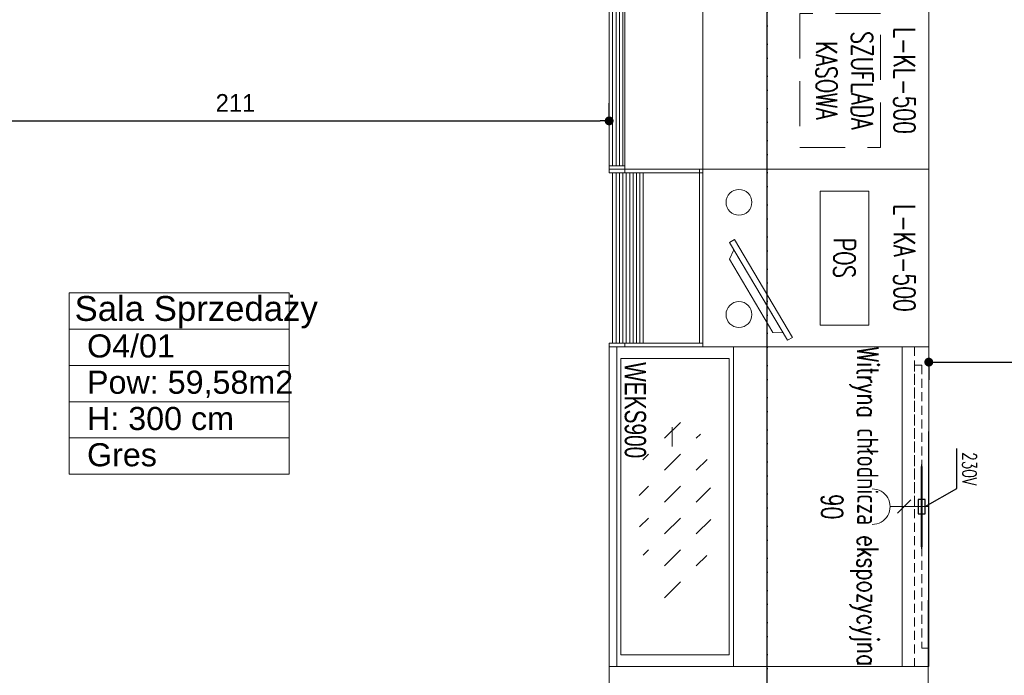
# Model space of a CAD drawing. Header units: metres. Extents: x 5541655 to 5610276, y 5589641 to 5627879.
# Tile 12 of 69: x 5604957 to 5605512, y 5624212 to 5624581. Entities that reach past the tile are written whole.
import ezdxf

# ---------------------------------------------------------------- set-up
doc = ezdxf.new("R2010")
doc.units = ezdxf.units.M
doc.header["$MEASUREMENT"] = 0
for name, pattern in [('ACAD_ISO10W100', [18, 12, -3, 0, -3]), ('DASHED', [19.05, 12.7, -6.35]), ('HIDDEN2', [4.7625, 3.175, -1.5875])]:
    doc.linetypes.add(name, pattern=pattern)
doc.layers.get('0').update_dxf_attribs({"linetype": 'CONTINUOUS', "lineweight": 18})
doc.layers.get('Defpoints').update_dxf_attribs({"linetype": 'CONTINUOUS'})
doc.layers.add('2D- Siatka Modularna', color=7, linetype='ACAD_ISO10W100')
doc.layers.add('Indeksy_urządzeń_gastronomicznych', color=242, linetype='CONTINUOUS')
for name, color, linetype, lineweight in [('2d_2_WYPOSAŻENIE MEBLE', 126, 'CONTINUOUS', 9), ('CHLODNICTWO', 94, 'CONTINUOUS', 20), ('Instalacje elektryczne', 1, 'CONTINUOUS', 20), ('MEBLE PKN', 150, 'CONTINUOUS', 20), ('URZADZENIA GASTRO', 242, 'CONTINUOUS', 20), ('WYMIARY WEW', 251, 'CONTINUOUS', 13)]:
    doc.layers.add(name, color=color, linetype=linetype, lineweight=lineweight)
doc.layers.add('powierzchnie', color=7, linetype='CONTINUOUS', true_color=0xe090c4)
doc.styles.add('GENERATED_STYLE_2', font='arial.ttf')
doc.styles.add('JACEK_07', font='SIMPLEX.SHX', dxfattribs={"width": 0.7})
doc.styles.add('PL_D50', font='GOTHIC.TTF', dxfattribs={"height": 10})
doc.styles.add('RomanS', font='romans.shx')
doc.dimstyles.new('PLANCO D50', dxfattribs={"dimscale": 0.5, "dimtxt": 10, "dimasz": 5, "dimexe": 10, "dimexo": 15, "dimgap": 5, "dimtad": 1, "dimdec": 0, "dimrnd": 0.5, "dimzin": 12, "dimtxsty": 'PL_D50', "dimblk": 'DOT', "dimcen": 1.25, "dimadec": 0, "dimazin": 0, "dimtfac": 1, "dimtdec": 0, "dimtmove": 1, "dimatfit": 3, "dimldrblk": 'DOT', "dimfxl": 10, "dimfxlon": 1, "dimarcsym": 0})

# ---------------------------------------------------------------- blocks, each defined once
blk = doc.blocks.new('gn-230')
at = {"layer": 'Instalacje elektryczne'}
for p, q in [((-4, 0), (-19.8, 0)), ((-15.65, -3.75), (-8.15, 3.75))]:
    blk.add_line(p, q, dxfattribs=at)
at = {"layer": 'Instalacje elektryczne', "lineweight": 30}
blk.add_lwpolyline([(-4, -4), (0, -4), (0, 4), (-4, 4)], close=True, dxfattribs=at)
at = {"layer": 'Instalacje elektryczne'}
blk.add_arc((-29.8, 0), 10, 270, 90, dxfattribs=at)
blk = doc.blocks.new('230v')
at = {"color": 1}
blk.add_lwpolyline([(1566.05, 8645.9), (1560.91, 8654.8), (1549.63, 8654.8)], dxfattribs=at)
at = {"color": 1, "xscale": 0.5, "yscale": 0.5, "zscale": 0.5, "rotation": 89.99999999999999}
blk.add_blockref('gn-230', (1566.05, 8645.9), dxfattribs=at)
at = {"color": 1, "insert": (1550.74, 8660.36), "char_height": 4, "width": 32.4538, "attachment_point": 1, "style": 'RomanS'}
blk.add_mtext('{\\W0.7;230V}', dxfattribs=at)
blk = doc.blocks.new('*U249')
at = {"true_color": 0x9e9e9e}
h = blk.add_hatch(dxfattribs=at)
h.set_pattern_fill('DASH', color=253, scale=2, angle=135, style=0)
h.set_pattern_definition([(135, (1431.321, 1278.1726), (-8.980256, 4e-15), [6.35, -6.35])])
edge = h.paths.add_edge_path()
edge.add_ellipse((45, -71.46), major_axis=(28.53, 0), ratio=0.357143, start_angle=0, end_angle=360)
at = {"linetype": 'DASHED', "ltscale": 0.2}
blk.add_line((0, -4), (90, -4), dxfattribs=at)
for p, q in [((90, -7.47), (0, -7.47)), ((90, -87.88), (0, -87.88))]:
    blk.add_line(p, q)
for points in [[(90, 0), (90, -55), (0, -55), (0, 0), (90, 0)], [(0, 0), (0, -90), (90, -90), (90, 0), (0, 0)]]:
    blk.add_lwpolyline(points)
for points in [[(5.18, -2), (45, -2), (45, -4), (5.18, -4)], [(84.82, 0), (45, 0), (45, -2), (84.82, -2)]]:
    blk.add_lwpolyline(points, close=True, dxfattribs=at)
for points in [[(32.2, -2, 0, 1.88, 0), (37.83, -2, 0.625, 0.625, 0), (45, -2, 0.625, 0.625, 0)], [(57.8, -2, 0, 1.88, 0), (52.17, -2, 0.625, 0.625, 0), (45, -2, 0.625, 0.625, 0)]]:
    blk.add_lwpolyline(points, format="xyseb")
blk.add_lwpolyline([(3.3, -56.22), (3.3, -86.7), (86.7, -86.7), (86.7, -56.22)], close=True)
at = {"layer": 'powierzchnie'}
blk.add_blockref('230v', (-1521.05, -8646.9), dxfattribs=at)
at = {"layer": 'Indeksy_urządzeń_gastronomicznych', "color": 242, "insert": (4.3, -85.7), "char_height": 6, "width": 36.1, "attachment_point": 7, "style": 'JACEK_07'}
blk.add_mtext('\\pxql;{\\fArial|b0|i0|c238|p34;WEKS900}', dxfattribs=at)
at = {"layer": 'URZADZENIA GASTRO', "color": 242, "insert": (45, -22.18), "char_height": 6, "width": 100.85, "attachment_point": 5, "style": 'JACEK_07'}
blk.add_mtext('Witryna chłodnicza ekspozycyjna\\P90', dxfattribs=at)
blk = doc.blocks.new('L-KL-500')
for p, q in [((50, -63.6), (0, -63.6)), ((0, -63.6), (0, -85.6)), ((50, -85.6), (50, -63.6)), ((0, -90), (0, -85.6)), ((50, -85.6), (0, -85.6)), ((0, -85.6), (50, -85.6)), ((1, -90), (1, -85.6)), ((49, -90), (49, -85.6)), ((50, -90), (50, -85.6)), ((49, -86.13), (1, -86.13)), ((49, -87.09), (1, -87.09)), ((49, -88.05), (1, -88.05)), ((1, -90), (0, -90)), ((49, -89.01), (1, -89.01)), ((50, -90), (49, -90))]:
    blk.add_line(p, q)
blk.add_lwpolyline([(0, 0), (0, -63.6), (50, -63.6), (50, 0)], close=True)
blk.add_lwpolyline([(50, -90), (0, -90)])
at = {"color": 7, "insert": (25, -6.8), "char_height": 6, "width": 50, "attachment_point": 5, "style": 'JACEK_07'}
blk.add_mtext('L-KL-500', dxfattribs=at)
blk = doc.blocks.new('*U197')
at = {"linetype": 'HIDDEN2', "ltscale": 4}
blk.add_lwpolyline([(6.13, -36.27), (43.85, -36.27), (43.85, -13.57), (6.13, -13.57)], close=True, dxfattribs=at)
blk.add_blockref('L-KL-500', (0, 0))
at = {"color": 7, "insert": (24.99, -23.75), "char_height": 6, "width": 37.7197, "attachment_point": 5, "style": 'JACEK_07'}
blk.add_mtext('SZUFLADA KASOWA', dxfattribs=at)
blk = doc.blocks.new('*U198')
for p, q in [((0, -90), (0, -63.6)), ((50, -63.6), (0, -63.6)), ((1, -90), (1, -63.6)), ((49, -90), (49, -63.6)), ((50, -90), (50, -63.6)), ((49, -64.6), (0, -64.6)), ((49, -80.44), (1, -80.44)), ((49, -81.34), (1, -81.34)), ((49, -82.3), (1, -82.3)), ((1, -85.6), (0, -85.6)), ((49, -83.26), (1, -83.26)), ((49, -84.22), (1, -84.22)), ((49, -85.18), (1, -85.18)), ((50, -85.6), (49, -85.6)), ((49, -86.13), (1, -86.13)), ((49, -87.09), (1, -87.09)), ((49, -88.05), (1, -88.05)), ((1, -90), (0, -90)), ((49, -89.01), (1, -89.01)), ((50, -90), (49, -90))]:
    blk.add_line(p, q)
for points in [[(0, 0), (0, -63.6), (50, -63.6), (50, 0)], [(6.13, -30.61), (43.85, -30.61), (43.85, -16.9), (6.13, -16.9)]]:
    blk.add_lwpolyline(points, close=True)
for points in [[(47.34, -38.4), (19.81, -54.72), (20.63, -56.09), (48.16, -39.78), (47.34, -38.4)], [(46.09, -41), (22.7, -54.87), (25.3, -56.12), (45.94, -43.88), (46.09, -41)]]:
    blk.add_lwpolyline(points)
for centre in [(9.3, -53.44), (40.91, -53.44)]:
    blk.add_circle(centre, 3.64)
at = {"color": 7, "char_height": 6, "attachment_point": 5, "style": 'JACEK_07'}
for s, insert, width in [('L-KA-500', (25, -6.8), 50), ('POS', (24.99, -23.75), 37.7197)]:
    blk.add_mtext(s, dxfattribs=dict(at, insert=insert, width=width))
blk = doc.blocks.new('_Dot')
at = {"color": 0, "linetype": 'ByBlock', "lineweight": -2}
blk.add_line((-0.5, 0), (-1, 0), dxfattribs=at)
at = {"color": 0, "linetype": 'ByBlock', "const_width": 0.5}
blk.add_lwpolyline([(-0.25, 0, 1), (0.25, 0, 1)], format="xyb", close=True, dxfattribs=at)
blk = doc.blocks.new('*D883')
at = {"layer": 'Defpoints', "color": 0}
for p in [(5605469.06, 5624396.98), (5605693.06, 5624396.98), (5605693.06, 5624388.37)]:
    blk.add_point(p, dxfattribs=at)
at = {"layer": 'WYMIARY WEW', "color": 0, "lineweight": -2}
for p, q in [((5605469.06, 5624388.37), (5605469.06, 5624378.37)), ((5605474.06, 5624388.37), (5605688.06, 5624388.37)), ((5605693.06, 5624388.37), (5605693.06, 5624378.37))]:
    blk.add_line(p, q, dxfattribs=at)
at = {"layer": 'WYMIARY WEW', "color": 0, "lineweight": -2, "xscale": 5, "yscale": 5, "zscale": 5, "rotation": 180}
blk.add_blockref('_Dot', (5605469.06, 5624388.37), dxfattribs=at)
at = {"layer": 'WYMIARY WEW', "color": 0, "lineweight": -2, "xscale": 5, "yscale": 5, "zscale": 5}
blk.add_blockref('_Dot', (5605693.06, 5624388.37), dxfattribs=at)
at = {"layer": 'WYMIARY WEW', "color": 0, "insert": (5605581.06, 5624398.49), "char_height": 10, "attachment_point": 5, "style": 'PL_D50'}
blk.add_mtext('112', dxfattribs=at)
blk = doc.blocks.new('*D885')
at = {"layer": 'Defpoints', "color": 0}
for p in [(5604862.18, 5624487.05), (5604857.14, 5624161.83), (5604973.28, 5624161.83)]:
    blk.add_point(p, dxfattribs=at)
at = {"layer": 'WYMIARY WEW', "color": 0, "lineweight": -2}
for p, q in [((5604857.14, 5624487.05), (5604847.14, 5624487.05)), ((5604857.14, 5624482.05), (5604857.14, 5624166.83)), ((5604857.94, 5624161.83), (5604847.14, 5624161.83))]:
    blk.add_line(p, q, dxfattribs=at)
at = {"layer": 'WYMIARY WEW', "color": 0, "lineweight": -2, "xscale": 5, "yscale": 5, "zscale": 5}
for p, rotation in [((5604857.14, 5624487.05), 90), ((5604857.14, 5624161.83), 270)]:
    blk.add_blockref('_Dot', p, dxfattribs=dict(at, rotation=rotation))
at = {"layer": 'WYMIARY WEW', "color": 0, "insert": (5604846.89, 5624324.44), "char_height": 10, "attachment_point": 5, "rotation": 90, "style": 'PL_D50'}
blk.add_mtext('163', dxfattribs=at)
blk = doc.blocks.new('*D886')
at = {"layer": 'Defpoints', "color": 0}
for p in [(5605289.05, 5624524.23), (5604868.18, 5624505.05), (5605289.05, 5624505.05)]:
    blk.add_point(p, dxfattribs=at)
at = {"layer": 'WYMIARY WEW', "color": 0, "lineweight": -2}
for p, q in [((5604868.18, 5624523.43), (5604868.18, 5624534.23)), ((5605289.05, 5624523.43), (5605289.05, 5624534.23)), ((5604873.18, 5624524.23), (5605284.05, 5624524.23))]:
    blk.add_line(p, q, dxfattribs=at)
at = {"layer": 'WYMIARY WEW', "color": 0, "lineweight": -2, "xscale": 5, "yscale": 5, "zscale": 5, "rotation": 180}
blk.add_blockref('_Dot', (5604868.18, 5624524.23), dxfattribs=at)
at = {"layer": 'WYMIARY WEW', "color": 0, "lineweight": -2, "xscale": 5, "yscale": 5, "zscale": 5}
blk.add_blockref('_Dot', (5605289.05, 5624524.23), dxfattribs=at)
at = {"layer": 'WYMIARY WEW', "color": 0, "insert": (5605078.61, 5624534.35), "char_height": 10, "attachment_point": 5, "style": 'PL_D50'}
blk.add_mtext('211', dxfattribs=at)

msp = doc.modelspace()

# ---------------------------------------------------------------- linework, layer by layer
at = {"linetype": 'Continuous'}
msp.add_lwpolyline([(5604985.01, 5624427.3912), (5604985.01, 5624325.2484), (5605108.9072, 5624325.2484), (5605108.9072, 5624427.3912), (5604985.01, 5624427.3912), (5604985.01, 5624345.6769), (5605108.9072, 5624345.6769), (5605108.9072, 5624406.9626), (5604985.01, 5624406.9626), (5604985.01, 5624366.1055), (5605108.9072, 5624366.1055), (5605108.9072, 5624386.5341), (5604985.01, 5624386.5341)], dxfattribs=at)
at = {"layer": '2D- Siatka Modularna', "lineweight": 25}
for p in [(5605378.0597, 5623430.3089), (5605378.0597, 5622698.457)]:
    msp.add_line(p, (5605378.0597, 5627541.5396), dxfattribs=at)
at = {"layer": '2d_2_WYPOSAŻENIE MEBLE'}
msp.add_line((5605324.4893, 5624351.7825), (5605324.4893, 5624340.779), dxfattribs=at)
at = {"layer": 'MEBLE PKN'}
msp.add_lwpolyline([(5605289.0597, 5624056.9825), (5605289.0597, 5624216.979), (5605359.0597, 5624216.979), (5605359.0597, 5624396.979), (5605469.0597, 5624396.979), (5605468.74, 5624206.9825), (5605299.0605, 5624206.9825), (5605299.0605, 5624056.9825), (5605289.0597, 5624056.9825)], dxfattribs=at)

# ---------------------------------------------------------------- block references
at = {"layer": 'CHLODNICTWO', "xscale": 2, "yscale": 2, "zscale": 2, "rotation": 270}
msp.add_blockref('*U249', (5605469.0597, 5624396.979), dxfattribs=at)
at = {"layer": 'MEBLE PKN', "xscale": 2, "yscale": 2, "zscale": 2, "rotation": 270}
for name, p in [('*U197', (5605469.0507, 5624596.979)), ('*U198', (5605469.0507, 5624496.979))]:
    msp.add_blockref(name, p, dxfattribs=at)

# ---------------------------------------------------------------- texts
at = {"linetype": 'Continuous', "attachment_point": 1, "style": 'GENERATED_STYLE_2'}
for s, insert, char_height in [('Sala Sprzedaży', (5604987.9989, 5624425.6014), 14), ('O4/01', (5604995.01, 5624403.9912), 13), ('Pow: 59,58m2', (5604995.01, 5624383.5626), 13), ('{H: 300 cm}', (5604995.01, 5624363.1341), 13), ('{Gres}', (5604995.01, 5624342.7055), 13)]:
    msp.add_mtext(s, dxfattribs=dict(at, insert=insert, char_height=char_height))

# ---------------------------------------------------------------- dimensions: what is measured, and where the dimension line sits
at = {"layer": 'WYMIARY WEW'}
for base, p1, p2, picture, middle in [((5605289.0507, 5624524.2286), (5604868.175, 5624505.0509), (5605289.0507, 5624505.0509), '*D886', (5605078.6129, 5624534.3544)), ((5605693.0597, 5624388.368), (5605469.0597, 5624396.979), (5605693.0597, 5624396.979), '*D883', (5605581.0597, 5624398.4937))]:
    dim = msp.add_linear_dim(base=base, p1=p1, p2=p2, dimstyle='PLANCO D50', override={"dimscale": 1, "dimlfac": 0.5, "dimblk": 'Dot', "dimfxl": 0.8}, dxfattribs=at)
    dim.commit()
    dim.dimension.update_dxf_attribs({"geometry": picture, "text_midpoint": middle})
dim = msp.add_linear_dim(base=(5604857.1413, 5624161.827), p1=(5604862.175, 5624487.0509), p2=(5604973.2832, 5624161.827), angle=90, dimstyle='PLANCO D50', override={"dimscale": 1, "dimlfac": 0.5, "dimblk": 'Dot', "dimfxl": 0.8}, dxfattribs=at)
dim.commit()
dim.dimension.update_dxf_attribs({"geometry": '*D885', "text_midpoint": (5604846.8898, 5624324.4389)})

doc.saveas('drawing.dxf')
